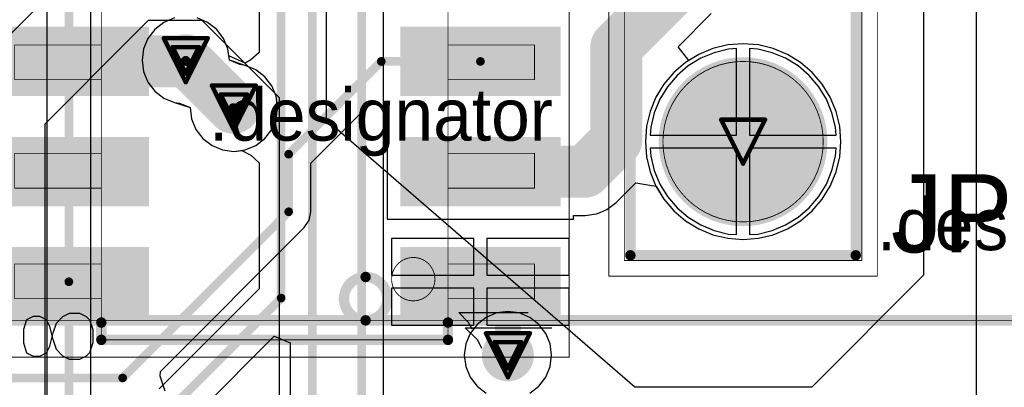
# Model space of a CAD drawing. Header units: millimetres. Extents: x 138 to 555, y 26 to 334.
# Tile 170 of 202: x 205.99 to 217.36, y 156.14 to 160.37. Entities that reach past the tile are written whole.
import ezdxf

# ---------------------------------------------------------------- set-up
doc = ezdxf.new("R2010")
doc.units = ezdxf.units.MM
for name, color, linetype in [('BottomLayer', 5, 'Continuous'), ('BottomSolder', 6, 'Continuous'), ('DrillDrawing', 1, 'Continuous'), ('Mechanical20', 56, 'Continuous'), ('Mechanical27', 56, 'Continuous'), ('MidLayer1', 16, 'Continuous'), ('MidLayer2', 76, 'Continuous'), ('MidLayer3', 90, 'Continuous'), ('MidLayer4', 156, 'Continuous'), ('MultiLayer', 9, 'Continuous'), ('PadHoleLayer', 156, 'Continuous'), ('TopLayer', 1, 'Continuous'), ('TopOverlay', 2, 'Continuous'), ('TopPaste', 8, 'Continuous'), ('TopSolder', 216, 'Continuous'), ('ViaHoleLayer', 16, 'Continuous')]:
    doc.layers.add(name, color=color, linetype=linetype)

# ---------------------------------------------------------------- blocks, each defined once
blk = doc.blocks.new('CON_SAMTEC_QSH_030_01_F_D_A_LCD_MB1230_505')
at = {"layer": 'Mechanical27', "const_width": 0.01}
blk.add_lwpolyline([(97.75, -7.4), (-54.25, -7.4)], dxfattribs=at)
at = {"layer": 'TopOverlay', "const_width": 0.12}
blk.add_lwpolyline([(97.7, -7.4), (-54.3, -7.4)], dxfattribs=at)
blk = doc.blocks.new('ICC_SO8_5X4_P127_532')
at = {"layer": 'Mechanical20', "const_width": 0.01}
for points in [[(-2.775, 3.4), (2.775, 3.4)], [(-2.775, 3.4), (-2.775, -3.4)], [(2.775, 3.4), (2.775, -3.4)], [(-2.775, -3.4), (2.775, -3.4)]]:
    blk.add_lwpolyline(points, dxfattribs=at)
at = {"layer": 'Mechanical20', "const_width": 0.005}
for points in [[(-2.778, 3.4, 1), (-2.773, 3.4, 1)], [(-2.778, 3.4, 1), (-2.773, 3.4, 1)], [(2.773, 3.4, 1), (2.778, 3.4, 1)], [(2.773, 3.4, 1), (2.778, 3.4, 1)], [(-2.778, -3.4, 1), (-2.773, -3.4, 1)], [(-2.778, -3.4, 1), (-2.773, -3.4, 1)], [(2.773, -3.4, 1), (2.778, -3.4, 1)], [(2.773, -3.4, 1), (2.778, -3.4, 1)]]:
    blk.add_lwpolyline(points, format="xyb", close=True, dxfattribs=at)
at = {"layer": 'Mechanical27'}
for p, q in [((-2.724, 2.862), (-2.762, 2.786)), ((-2.61, 2.9), (-2.724, 2.862)), ((-2.457, 2.9), (-2.61, 2.9)), ((-2.343, 2.862), (-2.457, 2.9)), ((-2.305, 2.786), (-2.343, 2.862)), ((2.276, 2.9), (2.238, 2.557)), ((2.657, 2.9), (2.276, 2.9)), ((-2.762, 2.786), (-2.762, 2.709)), ((-2.305, 2.709), (-2.305, 2.786)), ((-2.762, 2.709), (-2.724, 2.633)), ((-2.724, 2.633), (-2.648, 2.595)), ((-2.419, 2.595), (-2.343, 2.633)), ((-2.343, 2.633), (-2.305, 2.709)), ((2.276, 2.595), (2.39, 2.633)), ((2.39, 2.633), (2.505, 2.633)), ((2.505, 2.633), (2.619, 2.595)), ((-2.762, 2.443), (-2.686, 2.519)), ((-2.686, 2.519), (-2.571, 2.557)), ((-2.648, 2.595), (-2.495, 2.557)), ((-2.571, 2.557), (-2.419, 2.595)), ((-2.495, 2.557), (-2.381, 2.519)), ((-2.381, 2.519), (-2.305, 2.443)), ((2.238, 2.557), (2.276, 2.595)), ((2.619, 2.595), (2.695, 2.519)), ((2.695, 2.519), (2.733, 2.405)), ((-2.8, 2.367), (-2.762, 2.443)), ((-2.305, 2.443), (-2.267, 2.367)), ((2.733, 2.405), (2.733, 2.329)), ((-2.8, 2.252), (-2.8, 2.367)), ((-2.267, 2.367), (-2.267, 2.252)), ((2.733, 2.329), (2.695, 2.214)), ((-2.762, 2.176), (-2.8, 2.252)), ((-2.724, 2.138), (-2.762, 2.176)), ((-2.305, 2.176), (-2.343, 2.138)), ((-2.267, 2.252), (-2.305, 2.176)), ((2.238, 2.176), (2.2, 2.252)), ((2.276, 2.138), (2.238, 2.176)), ((2.695, 2.214), (2.619, 2.138)), ((-2.61, 2.1), (-2.724, 2.138)), ((-2.457, 2.1), (-2.61, 2.1)), ((-2.343, 2.138), (-2.457, 2.1)), ((2.39, 2.1), (2.276, 2.138)), ((2.505, 2.1), (2.39, 2.1)), ((2.619, 2.138), (2.505, 2.1)), ((-2.374, -2.239), (-2.26, -2.125)), ((-2.26, -2.125), (-2.26, -2.925)), ((2.631, -2.125), (2.25, -2.658)), ((2.631, -2.125), (2.631, -2.925)), ((-2.45, -2.278), (-2.374, -2.239)), ((2.25, -2.658), (2.821, -2.658))]:
    blk.add_line(p, q, dxfattribs=at)
at = {"layer": 'Mechanical27', "const_width": 0.01}
for points in [[(-2.1, 3), (-1.7, 3)], [(-2.1, 3), (-2.1, 2)], [(-1.7, 3), (-1.7, 2)], [(-0.825, 3), (-0.425, 3)], [(-0.825, 3), (-0.825, 2)], [(-0.425, 3), (-0.425, 2)], [(0.425, 3), (0.825, 3)], [(0.425, 3), (0.425, 2)], [(0.825, 3), (0.825, 2)], [(1.7, 3), (2.1, 3)], [(1.7, 3), (1.7, 2)], [(2.1, 3), (2.1, 2)], [(-2.575, 2), (2.575, 2)], [(-2.575, 2), (-2.575, -2)], [(-2.1, 2), (-1.7, 2)], [(-0.825, 2), (-0.425, 2)], [(0.425, 2), (0.825, 2)], [(1.7, 2), (2.1, 2)], [(2.575, 2), (2.575, -2)], [(-2.575, -2), (2.575, -2)], [(-2.1, -2), (-1.7, -2)], [(-2.1, -2), (-2.1, -3)], [(-1.7, -2), (-1.7, -3)], [(-0.825, -2), (-0.425, -2)], [(-0.825, -2), (-0.825, -3)], [(-0.425, -2), (-0.425, -3)], [(0.425, -2), (0.825, -2)], [(0.425, -2), (0.425, -3)], [(0.825, -2), (0.825, -3)], [(1.7, -2), (2.1, -2)], [(1.7, -2), (1.7, -3)], [(2.1, -2), (2.1, -3)], [(-2.1, -3), (-1.7, -3)], [(-0.825, -3), (-0.425, -3)], [(0.425, -3), (0.825, -3)], [(1.7, -3), (2.1, -3)]]:
    blk.add_lwpolyline(points, dxfattribs=at)
at = {"layer": 'Mechanical27'}
for points, const_width in [([(-2.103, 3, 1), (-2.098, 3, 1)], 0.005), ([(-2.103, 3, 1), (-2.098, 3, 1)], 0.005), ([(-1.702, 3, 1), (-1.697, 3, 1)], 0.005), ([(-1.702, 3, 1), (-1.697, 3, 1)], 0.005), ([(-0.827, 3, 1), (-0.823, 3, 1)], 0.005), ([(-0.827, 3, 1), (-0.823, 3, 1)], 0.005), ([(-0.427, 3, 1), (-0.423, 3, 1)], 0.005), ([(-0.427, 3, 1), (-0.423, 3, 1)], 0.005), ([(0.423, 3, 1), (0.427, 3, 1)], 0.005), ([(0.423, 3, 1), (0.427, 3, 1)], 0.005), ([(0.823, 3, 1), (0.827, 3, 1)], 0.005), ([(0.823, 3, 1), (0.827, 3, 1)], 0.005), ([(1.697, 3, 1), (1.702, 3, 1)], 0.005), ([(1.697, 3, 1), (1.702, 3, 1)], 0.005), ([(2.098, 3, 1), (2.103, 3, 1)], 0.005), ([(2.098, 3, 1), (2.103, 3, 1)], 0.005), ([(-2.578, 2, 1), (-2.573, 2, 1)], 0.005), ([(-2.578, 2, 1), (-2.573, 2, 1)], 0.005), ([(-2.103, 2, 1), (-2.098, 2, 1)], 0.005), ([(-2.103, 2, 1), (-2.098, 2, 1)], 0.005), ([(-1.702, 2, 1), (-1.697, 2, 1)], 0.005), ([(-1.702, 2, 1), (-1.697, 2, 1)], 0.005), ([(-0.827, 2, 1), (-0.823, 2, 1)], 0.005), ([(-0.827, 2, 1), (-0.823, 2, 1)], 0.005), ([(-0.427, 2, 1), (-0.423, 2, 1)], 0.005), ([(-0.427, 2, 1), (-0.423, 2, 1)], 0.005), ([(0.423, 2, 1), (0.427, 2, 1)], 0.005), ([(0.423, 2, 1), (0.427, 2, 1)], 0.005), ([(0.823, 2, 1), (0.827, 2, 1)], 0.005), ([(0.823, 2, 1), (0.827, 2, 1)], 0.005), ([(1.697, 2, 1), (1.702, 2, 1)], 0.005), ([(1.697, 2, 1), (1.702, 2, 1)], 0.005), ([(2.098, 2, 1), (2.103, 2, 1)], 0.005), ([(2.098, 2, 1), (2.103, 2, 1)], 0.005), ([(2.573, 2, 1), (2.578, 2, 1)], 0.005), ([(2.573, 2, 1), (2.578, 2, 1)], 0.005), ([(-1.625, -1.6, 1), (-2.125, -1.6, 1)], 0.01), ([(-2.127, -1.6, 1), (-2.123, -1.6, 1)], 0.005), ([(-1.627, -1.6, 1), (-1.623, -1.6, 1)], 0.005), ([(-2.578, -2, 1), (-2.573, -2, 1)], 0.005), ([(-2.578, -2, 1), (-2.573, -2, 1)], 0.005), ([(-2.103, -2, 1), (-2.098, -2, 1)], 0.005), ([(-2.103, -2, 1), (-2.098, -2, 1)], 0.005), ([(-1.702, -2, 1), (-1.697, -2, 1)], 0.005), ([(-1.702, -2, 1), (-1.697, -2, 1)], 0.005), ([(-0.827, -2, 1), (-0.823, -2, 1)], 0.005), ([(-0.827, -2, 1), (-0.823, -2, 1)], 0.005), ([(-0.427, -2, 1), (-0.423, -2, 1)], 0.005), ([(-0.427, -2, 1), (-0.423, -2, 1)], 0.005), ([(0.423, -2, 1), (0.427, -2, 1)], 0.005), ([(0.423, -2, 1), (0.427, -2, 1)], 0.005), ([(0.823, -2, 1), (0.827, -2, 1)], 0.005), ([(0.823, -2, 1), (0.827, -2, 1)], 0.005), ([(1.697, -2, 1), (1.702, -2, 1)], 0.005), ([(1.697, -2, 1), (1.702, -2, 1)], 0.005), ([(2.098, -2, 1), (2.103, -2, 1)], 0.005), ([(2.098, -2, 1), (2.103, -2, 1)], 0.005), ([(2.573, -2, 1), (2.578, -2, 1)], 0.005), ([(2.573, -2, 1), (2.578, -2, 1)], 0.005), ([(-2.103, -3, 1), (-2.098, -3, 1)], 0.005), ([(-2.103, -3, 1), (-2.098, -3, 1)], 0.005), ([(-1.702, -3, 1), (-1.697, -3, 1)], 0.005), ([(-1.702, -3, 1), (-1.697, -3, 1)], 0.005), ([(-0.827, -3, 1), (-0.823, -3, 1)], 0.005), ([(-0.827, -3, 1), (-0.823, -3, 1)], 0.005), ([(-0.427, -3, 1), (-0.423, -3, 1)], 0.005), ([(-0.427, -3, 1), (-0.423, -3, 1)], 0.005), ([(0.423, -3, 1), (0.427, -3, 1)], 0.005), ([(0.423, -3, 1), (0.427, -3, 1)], 0.005), ([(0.823, -3, 1), (0.827, -3, 1)], 0.005), ([(0.823, -3, 1), (0.827, -3, 1)], 0.005), ([(1.697, -3, 1), (1.702, -3, 1)], 0.005), ([(1.697, -3, 1), (1.702, -3, 1)], 0.005), ([(2.098, -3, 1), (2.103, -3, 1)], 0.005), ([(2.098, -3, 1), (2.103, -3, 1)], 0.005)]:
    blk.add_lwpolyline(points, format="xyb", close=True, dxfattribs=dict(at, const_width=const_width))
at = {"layer": 'TopLayer'}
for points in [[(-1.555, 1.5), (-1.555, 3.25), (-2.255, 1.5), (-2.255, 3.25)], [(-0.285, 1.5), (-0.285, 3.25), (-0.985, 1.5), (-0.985, 3.25)], [(0.985, 1.5), (0.985, 3.25), (0.285, 1.5), (0.285, 3.25)], [(2.255, 1.5), (2.255, 3.25), (1.555, 1.5), (1.555, 3.25)], [(-1.555, -3.25), (-1.555, -1.5), (-2.255, -3.25), (-2.255, -1.5)], [(-0.285, -3.25), (-0.285, -1.5), (-0.985, -3.25), (-0.985, -1.5)], [(0.985, -3.25), (0.985, -1.5), (0.285, -3.25), (0.285, -1.5)], [(2.255, -3.25), (2.255, -1.5), (1.555, -3.25), (1.555, -1.5)]]:
    blk.add_solid(points, dxfattribs=at)
at = {"layer": 'TopOverlay'}
for p, q in [((-2.58, -2.343), (-2.437, -2.2)), ((-2.437, -2.2), (-2.437, -3.2)), ((-2.675, -2.391), (-2.58, -2.343))]:
    blk.add_line(p, q, dxfattribs=at)
at = {"layer": 'TopOverlay', "const_width": 0.12}
for points in [[(-2.575, 2), (-2.575, -2)], [(-2.575, 2), (-2.375, 2)], [(2.375, 2), (2.575, 2)], [(2.575, 2), (2.575, -2)], [(-2.575, -2), (-2.375, -2)], [(2.375, -2), (2.575, -2)]]:
    blk.add_lwpolyline(points, dxfattribs=at)
at = {"layer": 'TopOverlay'}
for points, const_width in [([(-2.605, 2, 1), (-2.545, 2, 1)], 0.06), ([(-2.605, 2, 1), (-2.545, 2, 1)], 0.06), ([(-2.405, 2, 1), (-2.345, 2, 1)], 0.06), ([(2.345, 2, 1), (2.405, 2, 1)], 0.06), ([(2.545, 2, 1), (2.605, 2, 1)], 0.06), ([(2.545, 2, 1), (2.605, 2, 1)], 0.06), ([(-1.85, -1.05, 1), (-2.35, -1.05, 1)], 0.12), ([(-2.38, -1.05, 1), (-2.32, -1.05, 1)], 0.06), ([(-1.88, -1.05, 1), (-1.82, -1.05, 1)], 0.06), ([(-2.605, -2, 1), (-2.545, -2, 1)], 0.06), ([(-2.605, -2, 1), (-2.545, -2, 1)], 0.06), ([(-2.405, -2, 1), (-2.345, -2, 1)], 0.06), ([(2.345, -2, 1), (2.405, -2, 1)], 0.06), ([(2.545, -2, 1), (2.605, -2, 1)], 0.06), ([(2.545, -2, 1), (2.605, -2, 1)], 0.06)]:
    blk.add_lwpolyline(points, format="xyb", close=True, dxfattribs=dict(at, const_width=const_width))
at = {"layer": 'TopPaste'}
for points in [[(-1.555, 1.5), (-1.555, 3.25), (-2.255, 1.5), (-2.255, 3.25)], [(-0.285, 1.5), (-0.285, 3.25), (-0.985, 1.5), (-0.985, 3.25)], [(0.985, 1.5), (0.985, 3.25), (0.285, 1.5), (0.285, 3.25)], [(2.255, 1.5), (2.255, 3.25), (1.555, 1.5), (1.555, 3.25)], [(-1.555, -3.25), (-1.555, -1.5), (-2.255, -3.25), (-2.255, -1.5)], [(-0.285, -3.25), (-0.285, -1.5), (-0.985, -3.25), (-0.985, -1.5)], [(0.985, -3.25), (0.985, -1.5), (0.285, -3.25), (0.285, -1.5)], [(2.255, -3.25), (2.255, -1.5), (1.555, -3.25), (1.555, -1.5)]]:
    blk.add_solid(points, dxfattribs=at)
at = {"layer": 'TopSolder'}
for points in [[(-1.505, 1.45), (-1.505, 3.3), (-2.305, 1.45), (-2.305, 3.3)], [(-0.235, 1.45), (-0.235, 3.3), (-1.035, 1.45), (-1.035, 3.3)], [(1.035, 1.45), (1.035, 3.3), (0.235, 1.45), (0.235, 3.3)], [(2.305, 1.45), (2.305, 3.3), (1.505, 1.45), (1.505, 3.3)], [(-1.505, -3.3), (-1.505, -1.45), (-2.305, -3.3), (-2.305, -1.45)], [(-0.235, -3.3), (-0.235, -1.45), (-1.035, -3.3), (-1.035, -1.45)], [(1.035, -3.3), (1.035, -1.45), (0.235, -3.3), (0.235, -1.45)], [(2.305, -3.3), (2.305, -1.45), (1.505, -3.3), (1.505, -1.45)]]:
    blk.add_solid(points, dxfattribs=at)
blk = doc.blocks.new('CON_SAMTEC_TSW_103_07_F_S_795')
at = {"layer": 'BottomLayer', "const_width": 0.925}
for points in [[(-0.462, 0, 1), (0.462, 0, 1)], [(2.078, 0, 1), (3.002, 0, 1)]]:
    blk.add_lwpolyline(points, format="xyb", close=True, dxfattribs=at)
at = {"layer": 'BottomLayer'}
blk.add_solid([(-3.465, -0.925), (-1.615, -0.925), (-3.465, 0.925), (-1.615, 0.925)], dxfattribs=at)
at = {"layer": 'BottomSolder', "const_width": 0.975}
for points in [[(-0.487, 0, 1), (0.487, 0, 1)], [(2.053, 0, 1), (3.027, 0, 1)]]:
    blk.add_lwpolyline(points, format="xyb", close=True, dxfattribs=at)
at = {"layer": 'BottomSolder'}
blk.add_solid([(-3.515, -0.975), (-1.565, -0.975), (-3.515, 0.975), (-1.565, 0.975)], dxfattribs=at)
at = {"layer": 'Mechanical20', "const_width": 0.01}
for points in [[(-4.09, -1.55), (-4.09, 1.55)], [(4.09, 1.55), (-4.09, 1.55)], [(4.09, -1.55), (4.09, 1.55)], [(4.09, -1.55), (-4.09, -1.55)]]:
    blk.add_lwpolyline(points, dxfattribs=at)
at = {"layer": 'Mechanical20', "const_width": 0.005}
for points in [[(-4.092, 1.55, 1), (-4.088, 1.55, 1)], [(-4.092, 1.55, 1), (-4.088, 1.55, 1)], [(4.088, 1.55, 1), (4.092, 1.55, 1)], [(4.088, 1.55, 1), (4.092, 1.55, 1)], [(-4.092, -1.55, 1), (-4.088, -1.55, 1)], [(-4.092, -1.55, 1), (-4.088, -1.55, 1)], [(4.088, -1.55, 1), (4.092, -1.55, 1)], [(4.088, -1.55, 1), (4.092, -1.55, 1)]]:
    blk.add_lwpolyline(points, format="xyb", close=True, dxfattribs=at)
at = {"layer": 'Mechanical27'}
for p, q in [((-2.635, 0.357), (-2.492, 0.5)), ((-2.492, 0.5), (-2.492, -0.5)), ((-2.73, 0.309), (-2.635, 0.357))]:
    blk.add_line(p, q, dxfattribs=at)
at = {"layer": 'Mechanical27', "const_width": 0.01}
for points in [[(-3.91, -1.37), (-3.91, 1.37)], [(3.91, 1.37), (-3.91, 1.37)], [(3.91, -1.37), (3.91, 1.37)], [(-1.615, 0.925), (-3.465, 0.925)], [(-3.465, -0.925), (-3.465, 0.925)], [(-1.615, -0.925), (-1.615, 0.925)], [(-1.615, -0.925), (-3.465, -0.925)], [(3.91, -1.37), (-3.91, -1.37)]]:
    blk.add_lwpolyline(points, dxfattribs=at)
at = {"layer": 'Mechanical27'}
for points, const_width in [([(-3.912, 1.37, 1), (-3.908, 1.37, 1)], 0.005), ([(-3.912, 1.37, 1), (-3.908, 1.37, 1)], 0.005), ([(3.908, 1.37, 1), (3.912, 1.37, 1)], 0.005), ([(3.908, 1.37, 1), (3.912, 1.37, 1)], 0.005), ([(-3.467, 0.925, 1), (-3.463, 0.925, 1)], 0.005), ([(-3.467, 0.925, 1), (-3.463, 0.925, 1)], 0.005), ([(-1.617, 0.925, 1), (-1.613, 0.925, 1)], 0.005), ([(-1.617, 0.925, 1), (-1.613, 0.925, 1)], 0.005), ([(0.925, 0, 1), (-0.925, 0, 1)], 0.01), ([(3.465, 0, 1), (1.615, 0, 1)], 0.01), ([(-0.927, 0, 1), (-0.923, 0, 1)], 0.005), ([(0.923, 0, 1), (0.927, 0, 1)], 0.005), ([(1.613, 0, 1), (1.617, 0, 1)], 0.005), ([(3.463, 0, 1), (3.467, 0, 1)], 0.005), ([(-3.467, -0.925, 1), (-3.463, -0.925, 1)], 0.005), ([(-3.467, -0.925, 1), (-3.463, -0.925, 1)], 0.005), ([(-1.617, -0.925, 1), (-1.613, -0.925, 1)], 0.005), ([(-1.617, -0.925, 1), (-1.613, -0.925, 1)], 0.005), ([(-3.912, -1.37, 1), (-3.908, -1.37, 1)], 0.005), ([(-3.912, -1.37, 1), (-3.908, -1.37, 1)], 0.005), ([(3.908, -1.37, 1), (3.912, -1.37, 1)], 0.005), ([(3.908, -1.37, 1), (3.912, -1.37, 1)], 0.005)]:
    blk.add_lwpolyline(points, format="xyb", close=True, dxfattribs=dict(at, const_width=const_width))
at = {"layer": 'MidLayer1', "const_width": 0.925}
for points in [[(-3.002, 0, 1), (-2.078, 0, 1)], [(-0.462, 0, 1), (0.462, 0, 1)], [(2.078, 0, 1), (3.002, 0, 1)]]:
    blk.add_lwpolyline(points, format="xyb", close=True, dxfattribs=at)
at = {"layer": 'MidLayer2', "const_width": 0.925}
for points in [[(-3.002, 0, 1), (-2.078, 0, 1)], [(-0.462, 0, 1), (0.462, 0, 1)], [(2.078, 0, 1), (3.002, 0, 1)]]:
    blk.add_lwpolyline(points, format="xyb", close=True, dxfattribs=at)
at = {"layer": 'MidLayer3', "const_width": 0.925}
for points in [[(-3.002, 0, 1), (-2.078, 0, 1)], [(-0.462, 0, 1), (0.462, 0, 1)], [(2.078, 0, 1), (3.002, 0, 1)]]:
    blk.add_lwpolyline(points, format="xyb", close=True, dxfattribs=at)
at = {"layer": 'MidLayer4', "const_width": 0.925}
for points in [[(-3.002, 0, 1), (-2.078, 0, 1)], [(-0.462, 0, 1), (0.462, 0, 1)], [(2.078, 0, 1), (3.002, 0, 1)]]:
    blk.add_lwpolyline(points, format="xyb", close=True, dxfattribs=at)
at = {"layer": 'MultiLayer', "const_width": 0.925}
for points in [[(-0.462, 0, 1), (0.462, 0, 1)], [(2.078, 0, 1), (3.002, 0, 1)]]:
    blk.add_lwpolyline(points, format="xyb", close=True, dxfattribs=at)
at = {"layer": 'PadHoleLayer', "const_width": 0.5}
for points in [[(-2.79, 0, 1), (-2.29, 0, 1)], [(-0.25, 0, 1), (0.25, 0, 1)], [(2.29, 0, 1), (2.79, 0, 1)]]:
    blk.add_lwpolyline(points, format="xyb", close=True, dxfattribs=at)
at = {"layer": 'TopLayer', "const_width": 0.925}
for points in [[(-0.462, 0, 1), (0.462, 0, 1)], [(2.078, 0, 1), (3.002, 0, 1)]]:
    blk.add_lwpolyline(points, format="xyb", close=True, dxfattribs=at)
at = {"layer": 'TopLayer'}
blk.add_solid([(-3.465, -0.925), (-1.615, -0.925), (-3.465, 0.925), (-1.615, 0.925)], dxfattribs=at)
at = {"layer": 'TopOverlay'}
for p, q in [((-3.044, 1.758), (-3.215, 1.929)), ((-3.215, 1.929), (-2.015, 1.929)), ((-2.987, 1.644), (-3.044, 1.758))]:
    blk.add_line(p, q, dxfattribs=at)
at = {"layer": 'TopOverlay', "const_width": 0.12}
for points in [[(-3.85, -1.3), (-3.85, 1.3)], [(3.85, 1.3), (-3.85, 1.3)], [(3.85, -1.3), (3.85, 1.3)], [(3.85, -1.3), (-3.85, -1.3)]]:
    blk.add_lwpolyline(points, dxfattribs=at)
at = {"layer": 'TopOverlay', "const_width": 0.06}
for points in [[(-3.88, 1.3, 1), (-3.82, 1.3, 1)], [(-3.88, 1.3, 1), (-3.82, 1.3, 1)], [(3.82, 1.3, 1), (3.88, 1.3, 1)], [(3.82, 1.3, 1), (3.88, 1.3, 1)], [(-3.88, -1.3, 1), (-3.82, -1.3, 1)], [(-3.88, -1.3, 1), (-3.82, -1.3, 1)], [(3.82, -1.3, 1), (3.88, -1.3, 1)], [(3.82, -1.3, 1), (3.88, -1.3, 1)]]:
    blk.add_lwpolyline(points, format="xyb", close=True, dxfattribs=at)
at = {"layer": 'TopSolder', "const_width": 0.975}
for points in [[(-0.487, 0, 1), (0.487, 0, 1)], [(2.053, 0, 1), (3.027, 0, 1)]]:
    blk.add_lwpolyline(points, format="xyb", close=True, dxfattribs=at)
at = {"layer": 'TopSolder'}
blk.add_solid([(-3.515, -0.975), (-1.565, -0.975), (-3.515, 0.975), (-1.565, 0.975)], dxfattribs=at)

msp = doc.modelspace()

# ---------------------------------------------------------------- linework, layer by layer
at = {"layer": 'BottomLayer'}
for p, q in [((210.194, 153.71), (210.194, 166.095)), ((208.756, 165.311), (208.756, 159.997)), ((206.306, 162.539), (206.306, 154.5)), ((206.816, 155.861), (206.816, 162.539)), ((207.658, 160.342), (207.554, 160.262)), ((207.78, 160.393), (207.658, 160.342)), ((208.162, 160.342), (208.041, 160.393)), ((208.267, 160.262), (208.162, 160.342)), ((207.554, 160.262), (207.473, 160.158)), ((208.347, 160.158), (208.267, 160.262)), ((207.473, 160.158), (207.423, 160.036)), ((208.397, 160.036), (208.347, 160.158)), ((207.423, 160.036), (207.406, 159.906)), ((208.408, 159.956), (208.397, 160.036)), ((208.756, 159.997), (208.663, 159.91)), ((213.994, 160.041), (213.83, 159.973)), ((214.166, 160.082), (213.994, 160.041)), ((214.342, 160.096), (214.166, 160.082)), ((214.519, 160.082), (214.342, 160.096)), ((214.691, 160.041), (214.519, 160.082)), ((214.855, 159.973), (214.691, 160.041)), ((207.406, 159.906), (207.423, 159.775)), ((208.597, 159.874), (208.408, 159.956)), ((208.663, 159.91), (208.597, 159.874)), ((213.83, 159.973), (213.679, 159.88)), ((215.006, 159.88), (214.855, 159.973)), ((207.423, 159.775), (207.473, 159.653)), ((213.679, 159.88), (213.544, 159.765)), ((215.14, 159.765), (215.006, 159.88)), ((213.544, 159.765), (213.429, 159.631)), ((215.255, 159.631), (215.14, 159.765)), ((207.473, 159.653), (207.554, 159.549)), ((207.554, 159.549), (207.658, 159.469)), ((213.429, 159.631), (213.337, 159.48)), ((215.348, 159.48), (215.255, 159.631)), ((207.658, 159.469), (207.78, 159.418)), ((213.337, 159.48), (213.269, 159.316)), ((215.416, 159.316), (215.348, 159.48)), ((207.78, 159.418), (207.961, 159.36)), ((207.961, 159.36), (207.978, 159.229)), ((213.269, 159.316), (213.228, 159.144)), ((215.457, 159.144), (215.416, 159.316)), ((207.978, 159.229), (208.028, 159.108)), ((208.028, 159.108), (208.108, 159.003)), ((213.228, 159.144), (213.214, 158.967)), ((215.471, 158.967), (215.457, 159.144)), ((208.108, 159.003), (208.213, 158.923)), ((208.213, 158.923), (208.334, 158.873)), ((208.334, 158.873), (208.465, 158.855)), ((208.465, 158.855), (208.556, 158.867)), ((208.556, 158.867), (208.663, 158.81)), ((213.214, 158.967), (213.228, 158.791)), ((215.457, 158.791), (215.471, 158.967)), ((208.663, 158.81), (208.756, 158.723)), ((213.228, 158.791), (213.269, 158.619)), ((215.416, 158.619), (215.457, 158.791)), ((208.756, 158.723), (208.756, 157.27)), ((213.269, 158.619), (213.337, 158.455)), ((215.348, 158.455), (215.416, 158.619)), ((213.337, 158.455), (213.429, 158.304)), ((215.255, 158.304), (215.348, 158.455)), ((213.429, 158.304), (213.544, 158.169)), ((215.14, 158.169), (215.255, 158.304)), ((213.544, 158.169), (213.679, 158.054)), ((215.006, 158.054), (215.14, 158.169)), ((213.679, 158.054), (213.83, 157.962)), ((213.83, 157.962), (213.994, 157.894)), ((214.691, 157.894), (214.855, 157.962)), ((214.855, 157.962), (215.006, 158.054)), ((213.994, 157.894), (214.166, 157.853)), ((214.166, 157.853), (214.342, 157.839)), ((214.342, 157.839), (214.519, 157.853)), ((214.519, 157.853), (214.691, 157.894)), ((208.756, 157.27), (207.605, 156.118)), ((207.965, 155.758), (208.93, 156.723)), ((208.93, 156.723), (209.115, 156.646)), ((209.115, 156.646), (209.115, 155.479))]:
    msp.add_line(p, q, dxfattribs=at)
at = {"layer": 'BottomLayer', "const_width": 0.1}
for points in [[(209.011, 157.164), (209.011, 167.364)], [(209.37, 155.183), (209.37, 167.257)], [(209.939, 153.71), (209.939, 166.53)], [(206.561, 154.081), (206.561, 162.974)], [(207.478, 155.631), (209.011, 157.164)]]:
    msp.add_lwpolyline(points, dxfattribs=at)
at = {"layer": 'BottomLayer'}
for points, const_width in [([(207.76, 159.906, 1), (208.06, 159.906, 1)], 0.3), ([(208.315, 159.36, 1), (208.615, 159.36, 1)], 0.3), ([(208.986, 157.164, 1), (209.036, 157.164, 1)], 0.05), ([(208.986, 157.164, 1), (209.036, 157.164, 1)], 0.05), ([(211.478, 156.504, 1), (211.778, 156.504, 1)], 0.3)]:
    msp.add_lwpolyline(points, format="xyb", close=True, dxfattribs=dict(at, const_width=const_width))
at = {"layer": 'DrillDrawing', "const_width": 0.0508}
for points in [[(207.656, 160.16), (208.164, 160.16)], [(207.656, 160.16), (207.91, 159.652)], [(207.91, 159.652), (208.164, 160.16)], [(207.758, 160.058), (208.063, 160.058)], [(207.758, 160.058), (207.91, 159.753)], [(207.91, 159.753), (208.063, 160.058)], [(208.211, 159.614), (208.719, 159.614)], [(208.211, 159.614), (208.465, 159.106)], [(208.465, 159.106), (208.719, 159.614)], [(208.312, 159.512), (208.617, 159.512)], [(208.312, 159.512), (208.465, 159.207)], [(208.465, 159.207), (208.617, 159.512)], [(214.088, 159.221), (214.596, 159.221)], [(214.088, 159.221), (214.342, 158.713)], [(214.342, 158.713), (214.596, 159.221)], [(211.374, 156.758), (211.882, 156.758)], [(211.374, 156.758), (211.628, 156.25)], [(211.628, 156.25), (211.882, 156.758)], [(211.476, 156.657), (211.781, 156.657)], [(211.476, 156.657), (211.628, 156.352)], [(211.628, 156.352), (211.781, 156.657)]]:
    msp.add_lwpolyline(points, dxfattribs=at)
at = {"layer": 'DrillDrawing', "const_width": 0.0254}
for points in [[(207.643, 160.16, 1), (207.669, 160.16, 1)], [(207.643, 160.16, 1), (207.669, 160.16, 1)], [(208.151, 160.16, 1), (208.177, 160.16, 1)], [(208.151, 160.16, 1), (208.177, 160.16, 1)], [(207.745, 160.058, 1), (207.77, 160.058, 1)], [(207.745, 160.058, 1), (207.77, 160.058, 1)], [(208.05, 160.058, 1), (208.075, 160.058, 1)], [(208.05, 160.058, 1), (208.075, 160.058, 1)], [(207.897, 159.753, 1), (207.923, 159.753, 1)], [(207.897, 159.753, 1), (207.923, 159.753, 1)], [(207.897, 159.652, 1), (207.923, 159.652, 1)], [(207.897, 159.652, 1), (207.923, 159.652, 1)], [(208.198, 159.614, 1), (208.224, 159.614, 1)], [(208.198, 159.614, 1), (208.224, 159.614, 1)], [(208.706, 159.614, 1), (208.732, 159.614, 1)], [(208.706, 159.614, 1), (208.732, 159.614, 1)], [(208.3, 159.512, 1), (208.325, 159.512, 1)], [(208.3, 159.512, 1), (208.325, 159.512, 1)], [(208.605, 159.512, 1), (208.63, 159.512, 1)], [(208.605, 159.512, 1), (208.63, 159.512, 1)], [(208.452, 159.207, 1), (208.478, 159.207, 1)], [(208.452, 159.207, 1), (208.478, 159.207, 1)], [(214.076, 159.221, 1), (214.101, 159.221, 1)], [(214.076, 159.221, 1), (214.101, 159.221, 1)], [(214.584, 159.221, 1), (214.609, 159.221, 1)], [(214.584, 159.221, 1), (214.609, 159.221, 1)], [(208.452, 159.106, 1), (208.478, 159.106, 1)], [(208.452, 159.106, 1), (208.478, 159.106, 1)], [(214.33, 158.713, 1), (214.355, 158.713, 1)], [(214.33, 158.713, 1), (214.355, 158.713, 1)], [(211.362, 156.758, 1), (211.387, 156.758, 1)], [(211.362, 156.758, 1), (211.387, 156.758, 1)], [(211.87, 156.758, 1), (211.895, 156.758, 1)], [(211.87, 156.758, 1), (211.895, 156.758, 1)], [(211.463, 156.657, 1), (211.489, 156.657, 1)], [(211.463, 156.657, 1), (211.489, 156.657, 1)], [(211.768, 156.657, 1), (211.793, 156.657, 1)], [(211.768, 156.657, 1), (211.793, 156.657, 1)], [(211.616, 156.352, 1), (211.641, 156.352, 1)], [(211.616, 156.352, 1), (211.641, 156.352, 1)], [(211.616, 156.25, 1), (211.641, 156.25, 1)], [(211.616, 156.25, 1), (211.641, 156.25, 1)]]:
    msp.add_lwpolyline(points, format="xyb", close=True, dxfattribs=at)
at = {"layer": 'MidLayer1'}
for p, q in [((217.036, 101.581), (217.036, 166.793)), ((216.426, 166.562), (216.426, 157.428)), ((209.534, 159.214), (209.534, 166.05)), ((208.872, 163.193), (197.553, 151.874)), ((207.273, 160.16), (207.48, 160.367)), ((207.48, 160.367), (208.097, 160.367)), ((208.097, 160.367), (208.987, 159.478)), ((206.287, 159.174), (207.273, 160.16)), ((214.174, 160.032), (214.009, 159.993)), ((214.267, 160.04), (214.174, 160.032)), ((214.267, 159.042), (214.267, 160.04)), ((214.511, 160.032), (214.417, 160.04)), ((214.417, 160.04), (214.417, 159.042)), ((214.676, 159.993), (214.511, 160.032)), ((213.853, 159.928), (213.709, 159.84)), ((214.009, 159.993), (213.853, 159.928)), ((214.832, 159.928), (214.676, 159.993)), ((214.976, 159.84), (214.832, 159.928)), ((213.709, 159.84), (213.58, 159.73)), ((215.105, 159.73), (214.976, 159.84)), ((213.58, 159.73), (213.47, 159.601)), ((215.215, 159.601), (215.105, 159.73)), ((213.47, 159.601), (213.382, 159.457)), ((215.303, 159.457), (215.215, 159.601)), ((208.987, 159.478), (208.987, 158.719)), ((213.382, 159.457), (213.317, 159.301)), ((215.368, 159.301), (215.303, 159.457)), ((213.093, 156.136), (209.534, 159.214)), ((213.317, 159.301), (213.277, 159.136)), ((215.407, 159.136), (215.368, 159.301)), ((206.287, 154.985), (206.287, 159.174)), ((213.277, 159.136), (213.27, 159.042)), ((215.415, 159.042), (215.407, 159.136)), ((213.27, 159.042), (214.267, 159.042)), ((214.417, 159.042), (215.415, 159.042)), ((214.267, 158.892), (213.27, 158.892)), ((213.27, 158.892), (213.277, 158.799)), ((214.267, 157.895), (214.267, 158.892)), ((215.415, 158.892), (214.417, 158.892)), ((214.417, 158.892), (214.417, 157.895)), ((215.407, 158.799), (215.415, 158.892)), ((213.277, 158.799), (213.317, 158.634)), ((215.368, 158.634), (215.407, 158.799)), ((208.987, 158.719), (208.987, 155.303)), ((213.317, 158.634), (213.382, 158.478)), ((215.303, 158.478), (215.368, 158.634)), ((213.382, 158.478), (213.47, 158.334)), ((215.215, 158.334), (215.303, 158.478)), ((213.47, 158.334), (213.58, 158.205)), ((215.105, 158.205), (215.215, 158.334)), ((213.58, 158.205), (213.709, 158.095)), ((214.976, 158.095), (215.105, 158.205)), ((213.709, 158.095), (213.853, 158.007)), ((214.832, 158.007), (214.976, 158.095)), ((213.853, 158.007), (214.009, 157.942)), ((214.676, 157.942), (214.832, 158.007)), ((214.009, 157.942), (214.174, 157.902)), ((214.174, 157.902), (214.267, 157.895)), ((214.417, 157.895), (214.511, 157.902)), ((214.511, 157.902), (214.676, 157.942)), ((216.426, 157.428), (215.134, 156.136)), ((215.134, 156.136), (213.093, 156.136))]:
    msp.add_line(p, q, dxfattribs=at)
at = {"layer": 'MidLayer1', "const_width": 0.3}
for points in [[(207.76, 159.906, 1), (208.06, 159.906, 1)], [(208.315, 159.36, 1), (208.615, 159.36, 1)], [(211.478, 156.504, 1), (211.778, 156.504, 1)]]:
    msp.add_lwpolyline(points, format="xyb", close=True, dxfattribs=at)
at = {"layer": 'MidLayer2'}
for p, q in [((207.658, 160.342), (207.554, 160.262)), ((207.78, 160.393), (207.658, 160.342)), ((208.162, 160.342), (208.041, 160.393)), ((208.267, 160.262), (208.162, 160.342)), ((207.554, 160.262), (207.473, 160.158)), ((208.347, 160.158), (208.267, 160.262)), ((207.473, 160.158), (207.423, 160.036)), ((208.397, 160.036), (208.347, 160.158)), ((207.423, 160.036), (207.406, 159.906)), ((208.414, 159.906), (208.397, 160.036)), ((213.994, 160.041), (213.83, 159.973)), ((214.166, 160.082), (213.994, 160.041)), ((214.342, 160.096), (214.166, 160.082)), ((214.519, 160.082), (214.342, 160.096)), ((214.691, 160.041), (214.519, 160.082)), ((214.855, 159.973), (214.691, 160.041)), ((207.406, 159.906), (207.423, 159.775)), ((208.595, 159.847), (208.414, 159.906)), ((213.83, 159.973), (213.679, 159.88)), ((215.006, 159.88), (214.855, 159.973)), ((207.423, 159.775), (207.473, 159.653)), ((208.717, 159.796), (208.595, 159.847)), ((208.821, 159.716), (208.717, 159.796)), ((213.679, 159.88), (213.544, 159.765)), ((215.14, 159.765), (215.006, 159.88)), ((208.902, 159.612), (208.821, 159.716)), ((213.544, 159.765), (213.429, 159.631)), ((215.255, 159.631), (215.14, 159.765)), ((207.473, 159.653), (207.554, 159.549)), ((207.554, 159.549), (207.658, 159.469)), ((208.952, 159.49), (208.902, 159.612)), ((213.429, 159.631), (213.337, 159.48)), ((215.348, 159.48), (215.255, 159.631)), ((207.658, 159.469), (207.78, 159.418)), ((208.969, 159.36), (208.952, 159.49)), ((213.337, 159.48), (213.269, 159.316)), ((215.416, 159.316), (215.348, 159.48)), ((207.78, 159.418), (207.961, 159.36)), ((207.961, 159.36), (207.978, 159.229)), ((208.952, 159.229), (208.969, 159.36)), ((213.269, 159.316), (213.228, 159.144)), ((215.457, 159.144), (215.416, 159.316)), ((207.978, 159.229), (208.028, 159.108)), ((208.902, 159.108), (208.952, 159.229)), ((208.028, 159.108), (208.108, 159.003)), ((208.821, 159.003), (208.902, 159.108)), ((213.228, 159.144), (213.214, 158.967)), ((215.471, 158.967), (215.457, 159.144)), ((208.108, 159.003), (208.213, 158.923)), ((208.717, 158.923), (208.821, 159.003)), ((208.213, 158.923), (208.334, 158.873)), ((208.334, 158.873), (208.465, 158.855)), ((208.465, 158.855), (208.595, 158.873)), ((208.595, 158.873), (208.717, 158.923)), ((213.214, 158.967), (213.228, 158.791)), ((215.457, 158.791), (215.471, 158.967)), ((213.228, 158.791), (213.269, 158.619)), ((215.416, 158.619), (215.457, 158.791)), ((213.269, 158.619), (213.337, 158.455)), ((215.348, 158.455), (215.416, 158.619)), ((213.337, 158.455), (213.429, 158.304)), ((215.255, 158.304), (215.348, 158.455)), ((213.429, 158.304), (213.544, 158.169)), ((215.14, 158.169), (215.255, 158.304)), ((213.544, 158.169), (213.679, 158.054)), ((215.006, 158.054), (215.14, 158.169)), ((213.679, 158.054), (213.83, 157.962)), ((213.83, 157.962), (213.994, 157.894)), ((214.691, 157.894), (214.855, 157.962)), ((214.855, 157.962), (215.006, 158.054)), ((213.994, 157.894), (214.166, 157.853)), ((214.166, 157.853), (214.342, 157.839)), ((214.342, 157.839), (214.519, 157.853)), ((214.519, 157.853), (214.691, 157.894))]:
    msp.add_line(p, q, dxfattribs=at)
at = {"layer": 'MidLayer2', "const_width": 0.3}
for points in [[(207.76, 159.906, 1), (208.06, 159.906, 1)], [(208.315, 159.36, 1), (208.615, 159.36, 1)], [(211.478, 156.504, 1), (211.778, 156.504, 1)]]:
    msp.add_lwpolyline(points, format="xyb", close=True, dxfattribs=at)
at = {"layer": 'MidLayer3'}
for p, q in [((207.658, 160.342), (207.554, 160.262)), ((207.78, 160.393), (207.658, 160.342)), ((208.162, 160.342), (208.041, 160.393)), ((208.267, 160.262), (208.162, 160.342)), ((207.554, 160.262), (207.473, 160.158)), ((208.347, 160.158), (208.267, 160.262)), ((207.473, 160.158), (207.423, 160.036)), ((208.397, 160.036), (208.347, 160.158)), ((207.423, 160.036), (207.406, 159.906)), ((208.414, 159.906), (208.397, 160.036)), ((213.994, 160.041), (213.83, 159.973)), ((214.166, 160.082), (213.994, 160.041)), ((214.342, 160.096), (214.166, 160.082)), ((214.519, 160.082), (214.342, 160.096)), ((214.691, 160.041), (214.519, 160.082)), ((214.855, 159.973), (214.691, 160.041)), ((207.406, 159.906), (207.423, 159.775)), ((208.536, 159.855), (208.414, 159.906)), ((213.83, 159.973), (213.679, 159.88)), ((215.006, 159.88), (214.855, 159.973)), ((207.423, 159.775), (207.473, 159.653)), ((208.595, 159.847), (208.536, 159.855)), ((208.717, 159.796), (208.595, 159.847)), ((208.821, 159.716), (208.717, 159.796)), ((213.679, 159.88), (213.544, 159.765)), ((215.14, 159.765), (215.006, 159.88)), ((208.902, 159.612), (208.821, 159.716)), ((213.544, 159.765), (213.429, 159.631)), ((215.255, 159.631), (215.14, 159.765)), ((207.473, 159.653), (207.554, 159.549)), ((207.554, 159.549), (207.658, 159.469)), ((208.952, 159.49), (208.902, 159.612)), ((213.429, 159.631), (213.337, 159.48)), ((215.348, 159.48), (215.255, 159.631)), ((207.658, 159.469), (207.78, 159.418)), ((208.969, 159.36), (208.952, 159.49)), ((213.337, 159.48), (213.269, 159.316)), ((215.416, 159.316), (215.348, 159.48)), ((207.78, 159.418), (207.839, 159.411)), ((207.839, 159.411), (207.961, 159.36)), ((207.961, 159.36), (207.978, 159.229)), ((208.952, 159.229), (208.969, 159.36)), ((213.269, 159.316), (213.228, 159.144)), ((215.457, 159.144), (215.416, 159.316)), ((207.978, 159.229), (208.028, 159.108)), ((208.902, 159.108), (208.952, 159.229)), ((208.028, 159.108), (208.108, 159.003)), ((208.821, 159.003), (208.902, 159.108)), ((213.228, 159.144), (213.214, 158.967)), ((215.471, 158.967), (215.457, 159.144)), ((208.108, 159.003), (208.213, 158.923)), ((208.717, 158.923), (208.821, 159.003)), ((208.213, 158.923), (208.334, 158.873)), ((208.334, 158.873), (208.465, 158.855)), ((208.465, 158.855), (208.595, 158.873)), ((208.595, 158.873), (208.717, 158.923)), ((213.214, 158.967), (213.228, 158.791)), ((215.457, 158.791), (215.471, 158.967)), ((213.228, 158.791), (213.269, 158.619)), ((215.416, 158.619), (215.457, 158.791)), ((213.269, 158.619), (213.337, 158.455)), ((215.348, 158.455), (215.416, 158.619)), ((213.337, 158.455), (213.429, 158.304)), ((215.255, 158.304), (215.348, 158.455)), ((213.429, 158.304), (213.544, 158.169)), ((215.14, 158.169), (215.255, 158.304)), ((213.544, 158.169), (213.679, 158.054)), ((215.006, 158.054), (215.14, 158.169)), ((213.679, 158.054), (213.83, 157.962)), ((213.83, 157.962), (213.994, 157.894)), ((214.691, 157.894), (214.855, 157.962)), ((214.855, 157.962), (215.006, 158.054)), ((213.994, 157.894), (214.166, 157.853)), ((214.166, 157.853), (214.342, 157.839)), ((214.342, 157.839), (214.519, 157.853)), ((214.519, 157.853), (214.691, 157.894))]:
    msp.add_line(p, q, dxfattribs=at)
at = {"layer": 'MidLayer3', "const_width": 0.3}
for points in [[(207.76, 159.906, 1), (208.06, 159.906, 1)], [(208.315, 159.36, 1), (208.615, 159.36, 1)], [(211.478, 156.504, 1), (211.778, 156.504, 1)]]:
    msp.add_lwpolyline(points, format="xyb", close=True, dxfattribs=at)
at = {"layer": 'MidLayer4'}
for p, q in [((207.658, 160.342), (207.554, 160.262)), ((207.78, 160.393), (207.658, 160.342)), ((208.162, 160.342), (208.041, 160.393)), ((208.267, 160.262), (208.162, 160.342)), ((207.554, 160.262), (207.473, 160.158)), ((208.347, 160.158), (208.267, 160.262)), ((207.473, 160.158), (207.423, 160.036)), ((208.397, 160.036), (208.347, 160.158)), ((207.423, 160.036), (207.406, 159.906)), ((208.414, 159.906), (208.397, 160.036)), ((213.994, 160.041), (213.83, 159.973)), ((214.166, 160.082), (213.994, 160.041)), ((214.342, 160.096), (214.166, 160.082)), ((214.519, 160.082), (214.342, 160.096)), ((214.691, 160.041), (214.519, 160.082)), ((214.855, 159.973), (214.691, 160.041)), ((207.406, 159.906), (207.423, 159.775)), ((208.536, 159.855), (208.414, 159.906)), ((213.83, 159.973), (213.679, 159.88)), ((215.006, 159.88), (214.855, 159.973)), ((207.423, 159.775), (207.473, 159.653)), ((208.595, 159.847), (208.536, 159.855)), ((208.717, 159.796), (208.595, 159.847)), ((208.821, 159.716), (208.717, 159.796)), ((213.679, 159.88), (213.544, 159.765)), ((215.14, 159.765), (215.006, 159.88)), ((208.902, 159.612), (208.821, 159.716)), ((213.544, 159.765), (213.429, 159.631)), ((215.255, 159.631), (215.14, 159.765)), ((207.473, 159.653), (207.554, 159.549)), ((207.554, 159.549), (207.658, 159.469)), ((208.952, 159.49), (208.902, 159.612)), ((213.429, 159.631), (213.337, 159.48)), ((215.348, 159.48), (215.255, 159.631)), ((207.658, 159.469), (207.78, 159.418)), ((208.969, 159.36), (208.952, 159.49)), ((213.337, 159.48), (213.269, 159.316)), ((215.416, 159.316), (215.348, 159.48)), ((207.78, 159.418), (207.839, 159.411)), ((207.839, 159.411), (207.961, 159.36)), ((207.961, 159.36), (207.978, 159.229)), ((208.952, 159.229), (208.969, 159.36)), ((213.269, 159.316), (213.228, 159.144)), ((215.457, 159.144), (215.416, 159.316)), ((207.978, 159.229), (208.028, 159.108)), ((208.902, 159.108), (208.952, 159.229)), ((208.028, 159.108), (208.108, 159.003)), ((208.821, 159.003), (208.902, 159.108)), ((213.228, 159.144), (213.214, 158.967)), ((215.471, 158.967), (215.457, 159.144)), ((208.108, 159.003), (208.213, 158.923)), ((208.717, 158.923), (208.821, 159.003)), ((208.213, 158.923), (208.334, 158.873)), ((208.334, 158.873), (208.465, 158.855)), ((208.465, 158.855), (208.595, 158.873)), ((208.595, 158.873), (208.717, 158.923)), ((213.214, 158.967), (213.228, 158.791)), ((215.457, 158.791), (215.471, 158.967)), ((213.228, 158.791), (213.269, 158.619)), ((215.416, 158.619), (215.457, 158.791)), ((213.269, 158.619), (213.337, 158.455)), ((215.348, 158.455), (215.416, 158.619)), ((213.337, 158.455), (213.429, 158.304)), ((215.255, 158.304), (215.348, 158.455)), ((213.429, 158.304), (213.544, 158.169)), ((215.14, 158.169), (215.255, 158.304)), ((213.544, 158.169), (213.679, 158.054)), ((215.006, 158.054), (215.14, 158.169)), ((213.679, 158.054), (213.83, 157.962)), ((213.83, 157.962), (213.994, 157.894)), ((214.691, 157.894), (214.855, 157.962)), ((214.855, 157.962), (215.006, 158.054)), ((213.994, 157.894), (214.166, 157.853)), ((214.166, 157.853), (214.342, 157.839)), ((214.342, 157.839), (214.519, 157.853)), ((214.519, 157.853), (214.691, 157.894)), ((211.376, 156.941), (211.272, 156.861)), ((211.498, 156.992), (211.376, 156.941)), ((211.628, 157.009), (211.498, 156.992)), ((211.759, 156.992), (211.628, 157.009)), ((211.88, 156.941), (211.759, 156.992)), ((211.985, 156.861), (211.88, 156.941)), ((211.272, 156.861), (211.192, 156.757)), ((212.065, 156.757), (211.985, 156.861)), ((211.192, 156.757), (211.141, 156.635)), ((212.115, 156.635), (212.065, 156.757)), ((211.141, 156.635), (211.124, 156.504)), ((212.133, 156.504), (212.115, 156.635)), ((211.124, 156.504), (211.141, 156.374)), ((212.115, 156.374), (212.133, 156.504)), ((211.141, 156.374), (211.192, 156.252)), ((212.065, 156.252), (212.115, 156.374)), ((211.192, 156.252), (211.272, 156.148)), ((211.985, 156.148), (212.065, 156.252)), ((211.272, 156.148), (211.376, 156.068)), ((211.88, 156.068), (211.985, 156.148))]:
    msp.add_line(p, q, dxfattribs=at)
for points, const_width in [([(207.76, 159.906, 1), (208.06, 159.906, 1)], 0.3), ([(207.885, 159.906, 1), (207.935, 159.906, 1)], 0.05), ([(207.903, 159.888, 1), (207.953, 159.888, 1)], 0.05), ([(208.315, 159.36, 1), (208.615, 159.36, 1)], 0.3), ([(211.478, 156.504, 1), (211.778, 156.504, 1)], 0.3)]:
    msp.add_lwpolyline(points, format="xyb", close=True, dxfattribs=dict(at, const_width=const_width))
at = {"layer": 'MidLayer4', "const_width": 0.1}
msp.add_lwpolyline([(207.91, 159.906), (207.928, 159.888)], dxfattribs=at)
at = {"layer": 'MultiLayer', "const_width": 0.3}
for points in [[(207.76, 159.906, 1), (208.06, 159.906, 1)], [(208.315, 159.36, 1), (208.615, 159.36, 1)], [(211.478, 156.504, 1), (211.778, 156.504, 1)]]:
    msp.add_lwpolyline(points, format="xyb", close=True, dxfattribs=at)
at = {"layer": 'TopLayer'}
for p, q in [((213.592, 160.062), (213.973, 160.443)), ((213.717, 159.903), (213.592, 160.062)), ((213.994, 160.041), (213.83, 159.973)), ((214.166, 160.082), (213.994, 160.041)), ((214.342, 160.096), (214.166, 160.082)), ((214.519, 160.082), (214.342, 160.096)), ((214.691, 160.041), (214.519, 160.082)), ((214.855, 159.973), (214.691, 160.041)), ((213.83, 159.973), (213.717, 159.903)), ((215.006, 159.88), (214.855, 159.973)), ((215.14, 159.765), (215.006, 159.88)), ((215.255, 159.631), (215.14, 159.765)), ((215.348, 159.48), (215.255, 159.631)), ((215.416, 159.316), (215.348, 159.48)), ((209.352, 158.718), (210.052, 159.417)), ((210.052, 159.417), (210.236, 159.342)), ((210.236, 159.342), (210.236, 159.172)), ((215.457, 159.144), (215.416, 159.316)), ((210.236, 159.172), (210.236, 159.172)), ((210.236, 159.172), (210.236, 158.072)), ((215.471, 158.967), (215.457, 159.144)), ((215.457, 158.791), (215.471, 158.967)), ((215.416, 158.619), (215.457, 158.791)), ((209.352, 158.159), (209.352, 158.718)), ((215.348, 158.455), (215.416, 158.619)), ((212.876, 158.265), (213.104, 158.494)), ((213.104, 158.494), (213.336, 158.455)), ((213.336, 158.455), (213.341, 158.448)), ((213.341, 158.448), (213.429, 158.304)), ((215.255, 158.304), (215.348, 158.455)), ((213.429, 158.304), (213.544, 158.169)), ((215.14, 158.169), (215.255, 158.304)), ((212.7, 158.155), (212.771, 158.185)), ((212.771, 158.185), (212.876, 158.265)), ((209.333, 158.062), (209.352, 158.159)), ((210.236, 158.072), (212.386, 158.072)), ((212.386, 158.072), (212.386, 158.117)), ((212.386, 158.117), (212.519, 158.117)), ((212.519, 158.117), (212.649, 158.134)), ((212.649, 158.134), (212.7, 158.155)), ((213.544, 158.169), (213.679, 158.054)), ((215.006, 158.054), (215.14, 158.169)), ((207.617, 156.318), (209.278, 157.979)), ((209.278, 157.979), (209.333, 158.062)), ((213.679, 158.054), (213.83, 157.962)), ((213.83, 157.962), (213.994, 157.894)), ((214.691, 157.894), (214.855, 157.962)), ((214.855, 157.962), (215.006, 158.054)), ((211.236, 157.852), (210.286, 157.852)), ((210.286, 157.852), (210.286, 157.427)), ((211.236, 157.427), (211.236, 157.852)), ((212.336, 157.852), (211.386, 157.852)), ((211.386, 157.852), (211.386, 157.427)), ((212.336, 157.427), (212.336, 157.852)), ((213.994, 157.894), (214.166, 157.853)), ((214.166, 157.853), (214.342, 157.839)), ((214.342, 157.839), (214.519, 157.853)), ((214.519, 157.853), (214.691, 157.894)), ((210.286, 157.427), (211.236, 157.427)), ((211.386, 157.427), (212.336, 157.427)), ((211.236, 157.277), (210.286, 157.277)), ((210.286, 157.277), (210.286, 156.852)), ((211.236, 156.852), (211.236, 157.277)), ((212.336, 157.277), (211.386, 157.277)), ((211.386, 157.277), (211.386, 156.852)), ((212.336, 156.852), (212.336, 157.277)), ((210.286, 156.852), (211.236, 156.852)), ((211.386, 156.852), (212.336, 156.852)), ((207.615, 156.263), (207.617, 156.318)), ((207.673, 156.091), (207.615, 156.263))]:
    msp.add_line(p, q, dxfattribs=at)
for points, const_width in [([(212.879, 160.061), (214.335, 161.518)], 0.6), ([(212.879, 158.981), (212.879, 160.061)], 0.6), ([(206.561, 159.892), (207.896, 159.892)], 0.6), ([(207.91, 159.906), (208.456, 159.36)], 0.6), ([(207.896, 159.892), (207.91, 159.906)], 0.1), ([(209.098, 158.823), (210.166, 159.892)], 0.1), ([(210.166, 159.892), (211.311, 159.892)], 0.1), ([(208.456, 159.36), (208.465, 159.36)], 0.1), ([(212.519, 158.622), (212.879, 158.981)], 0.6), ([(205.221, 158.622), (206.561, 158.622)], 0.6), ([(209.098, 158.159), (209.098, 158.823)], 0.1), ([(211.311, 158.622), (212.519, 158.622)], 0.6), ([(207.182, 156.243), (209.098, 158.159)], 0.1), ([(211.311, 157.352), (211.628, 157.034)], 0.3), ([(200.086, 157.352), (206.561, 157.352)], 0.1), ([(211.628, 156.504), (211.628, 157.034)], 0.3), ([(200.627, 156.243), (207.182, 156.243)], 0.1)]:
    msp.add_lwpolyline(points, dxfattribs=dict(at, const_width=const_width))
for points, const_width in [([(212.729, 160.061, 1), (213.029, 160.061, 1)], 0.3), ([(212.729, 160.061, 1), (213.029, 160.061, 1)], 0.3), ([(206.411, 159.892, 1), (206.711, 159.892, 1)], 0.3), ([(207.746, 159.892, 1), (208.046, 159.892, 1)], 0.3), ([(207.76, 159.906, 1), (208.06, 159.906, 1)], 0.3), ([(207.76, 159.906, 1), (208.06, 159.906, 1)], 0.3), ([(207.871, 159.892, 1), (207.921, 159.892, 1)], 0.05), ([(207.885, 159.906, 1), (207.935, 159.906, 1)], 0.05), ([(210.141, 159.892, 1), (210.191, 159.892, 1)], 0.05), ([(210.141, 159.892, 1), (210.191, 159.892, 1)], 0.05), ([(211.286, 159.892, 1), (211.336, 159.892, 1)], 0.05), ([(208.306, 159.36, 1), (208.606, 159.36, 1)], 0.3), ([(208.315, 159.36, 1), (208.615, 159.36, 1)], 0.3), ([(208.431, 159.36, 1), (208.481, 159.36, 1)], 0.05), ([(208.44, 159.36, 1), (208.49, 159.36, 1)], 0.05), ([(212.729, 158.981, 1), (213.029, 158.981, 1)], 0.3), ([(212.729, 158.981, 1), (213.029, 158.981, 1)], 0.3), ([(206.411, 158.622, 1), (206.711, 158.622, 1)], 0.3), ([(209.073, 158.823, 1), (209.123, 158.823, 1)], 0.05), ([(209.073, 158.823, 1), (209.123, 158.823, 1)], 0.05), ([(211.161, 158.622, 1), (211.461, 158.622, 1)], 0.3), ([(212.369, 158.622, 1), (212.669, 158.622, 1)], 0.3), ([(212.369, 158.622, 1), (212.669, 158.622, 1)], 0.3), ([(209.073, 158.159, 1), (209.123, 158.159, 1)], 0.05), ([(209.073, 158.159, 1), (209.123, 158.159, 1)], 0.05), ([(211.236, 157.352, 1), (211.386, 157.352, 1)], 0.15), ([(206.536, 157.352, 1), (206.586, 157.352, 1)], 0.05), ([(211.553, 157.034, 1), (211.703, 157.034, 1)], 0.15), ([(211.553, 157.034, 1), (211.703, 157.034, 1)], 0.15), ([(211.478, 156.504, 1), (211.778, 156.504, 1)], 0.3), ([(211.553, 156.504, 1), (211.703, 156.504, 1)], 0.15), ([(207.157, 156.243, 1), (207.207, 156.243, 1)], 0.05), ([(207.157, 156.243, 1), (207.207, 156.243, 1)], 0.05)]:
    msp.add_lwpolyline(points, format="xyb", close=True, dxfattribs=dict(at, const_width=const_width))
at = {"layer": 'ViaHoleLayer', "const_width": 0.15}
for points in [[(207.835, 159.906, 1), (207.985, 159.906, 1)], [(208.39, 159.36, 1), (208.54, 159.36, 1)], [(211.553, 156.504, 1), (211.703, 156.504, 1)]]:
    msp.add_lwpolyline(points, format="xyb", close=True, dxfattribs=at)

# ---------------------------------------------------------------- block references
for name, p, rotation in [('CON_SAMTEC_TSW_103_07_F_S_795', (214.342, 161.507), 270), ('ICC_SO8_5X4_P127_532', (208.936, 159.257), 90), ('CON_SAMTEC_QSH_030_01_F_D_A_LCD_MB1230_505', (279.82, 149.507), 180)]:
    msp.add_blockref(name, p, dxfattribs=dict(rotation=rotation))

# ---------------------------------------------------------------- texts
at = {"layer": 'Mechanical27'}
for p in [(208.178, 158.979), (215.886, 157.716)]:
    msp.add_text('.designator', height=0.6, dxfattribs=at).set_placement(p)
at = {"layer": 'TopOverlay'}
msp.add_text('JP7', height=0.9, dxfattribs=at).set_placement((216.048, 157.691))

doc.saveas('drawing.dxf')
